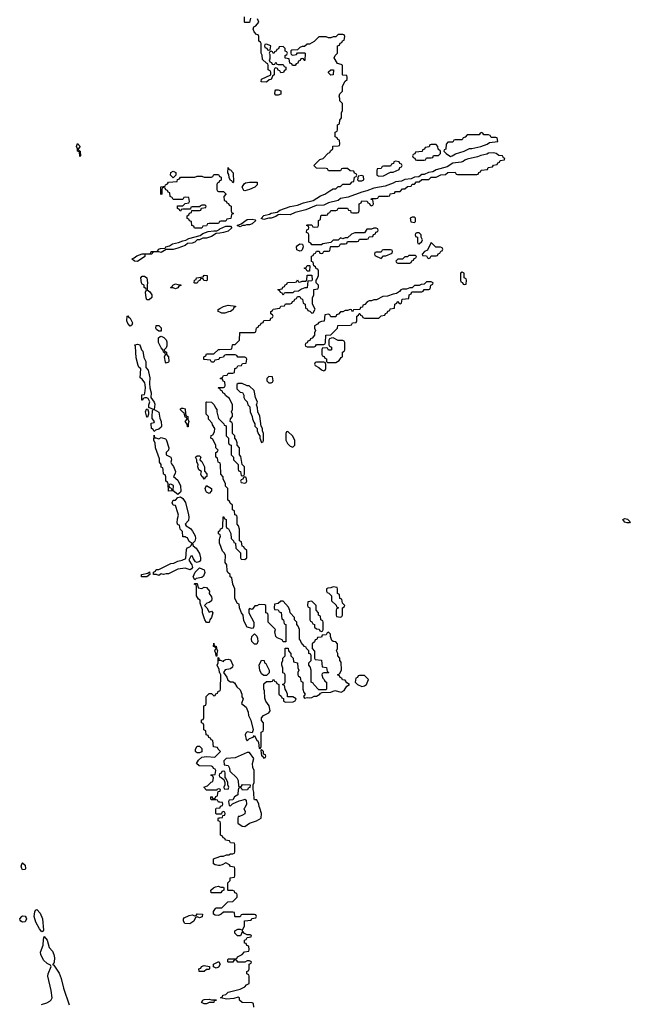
# Model space of a CAD drawing. Header units: inches. Extents: x 2601682 to 2755810, y 449311 to 584050.
# Tile 254 of 256: x 2648325 to 2653436, y 518235 to 526470. Entities that reach past the tile are written whole.
import ezdxf

# ---------------------------------------------------------------- set-up
doc = ezdxf.new("R2010")
doc.units = ezdxf.units.IN
doc.header["$MEASUREMENT"] = 0
for name, color, linetype in [('C6541', 7, 'Continuous'), ('C6542', 7, 'Continuous'), ('C6551', 7, 'Continuous'), ('C6552', 7, 'Continuous')]:
    doc.layers.add(name, color=color, linetype=linetype)

msp = doc.modelspace()

# ---------------------------------------------------------------- linework, layer by layer
at = {"layer": 'C6541', "color": 2, "elevation": 14}
for points in [[(2650000, 519924.8), (2649990, 519926), (2649982, 519942), (2649970, 519946), (2649930, 519946), (2649926, 519950), (2649926, 519970), (2649930, 519974), (2649938, 519958), (2649950, 519954), (2649962, 519958), (2649967.3, 519972.7), (2649982, 519978), (2649984.4, 520000)], [(2650000, 519826), (2649970, 519826), (2649966, 519830), (2649966, 519870), (2649970, 519874), (2650000, 519877.7)], [(2650000, 519763), (2649986, 519770), (2649986, 519790), (2649990, 519794), (2650000, 519795.2)], [(2650000, 519397), (2649990, 519395.3), (2649960.4, 519400.4), (2649946, 519410), (2649948.7, 519451.3), (2650000, 519470.3)], [(2650000, 519166.3), (2649928.4, 519168.4), (2649926, 519190), (2649946, 519210), (2649963.1, 519216.9), (2649990, 519222), (2650000, 519218)], [(2650000, 518982.1), (2649990, 518978), (2649960.4, 518980.4), (2649946, 518990), (2649946, 519010), (2649963.1, 519036.9), (2649970, 519042), (2650000, 519042)], [(2648507.5, 518232.5), (2648552.9, 518247.1), (2648578.6, 518261.4), (2648589.3, 518270.7), (2648597.2, 518290), (2648589.2, 518350), (2648560.9, 518470), (2648563.7, 518490), (2648588.7, 518550), (2648582, 518562), (2648555.1, 518575.1), (2648524.2, 518604.2), (2648502, 518650), (2648500.7, 518670), (2648522, 518730), (2648523.2, 518776.8), (2648530, 518802), (2648554, 518770), (2648572.7, 518710), (2648598.6, 518678.6), (2648612.2, 518650), (2648616.7, 518623.3), (2648612.8, 518587.2), (2648607.3, 518572.7), (2648602, 518570), (2648603.6, 518563.6), (2648610, 518562), (2648654.8, 518494.8), (2648671.7, 518451.7), (2648692.4, 518370), (2648740.3, 518230)], [(2650000, 518566), (2649990, 518546), (2649970, 518538), (2649947.3, 518547.3), (2649946, 518570), (2649991.6, 518591.6), (2650000, 518574.2)]]:
    msp.add_lwpolyline(points, dxfattribs=at)
for points in [[(2648350, 519359.3), (2648343.6, 519370), (2648338, 519390), (2648345.2, 519414.8), (2648350, 519418), (2648370, 519398), (2648374, 519370), (2648370, 519362)], [(2648510, 518841.2), (2648490, 518865.2), (2648461, 518921), (2648446, 518970), (2648451.7, 519008.3), (2648459, 519021), (2648470, 519026.8), (2648498, 518998), (2648516.5, 518950), (2648525.4, 518854.6), (2648517.3, 518842.7)], [(2649830, 518958), (2649810, 518966), (2649798, 518962), (2649782, 518930), (2649750, 518908.7), (2649708, 518910), (2649695.3, 518930), (2649695.3, 518950), (2649701.2, 518958.8), (2649743.1, 518976.9), (2649770, 518982), (2649790, 518974), (2649802, 518978), (2649810, 518992), (2649854, 518990), (2649852.7, 518967.3)], [(2648350, 518922.7), (2648335.3, 518930), (2648330, 518938), (2648325.2, 518950), (2648342, 518970), (2648350, 518973.4), (2648370, 518970.7), (2648378.5, 518958.5), (2648382.8, 518950), (2648370, 518925.2)], [(2649828.4, 518508.4), (2649826, 518530), (2649842, 518538), (2649846, 518550), (2649870, 518558), (2649914, 518550), (2649914, 518530), (2649910, 518526), (2649890, 518526), (2649870, 518508.7)], [(2649930, 518272), (2649972.7, 518272.7), (2649966, 518266), (2649954, 518266), (2649950, 518248.7), (2649911.6, 518248.4), (2649890, 518238), (2649870, 518238), (2649846, 518250), (2649858, 518270), (2649870, 518276), (2649910, 518278)]]:
    msp.add_lwpolyline(points, close=True, dxfattribs=at)
at = {"layer": 'C6542', "color": 2, "elevation": 14}
for points in [[(2648830, 525326), (2648826, 525366), (2648808.7, 525370), (2648808.7, 525390), (2648802, 525410), (2648810, 525434), (2648831, 525410), (2648814, 525390), (2648818, 525378), (2648831.1, 525371.1), (2648834, 525330)], [(2649610, 525146), (2649588.7, 525168.7), (2649589.1, 525190.9), (2649610, 525202), (2649631, 525191), (2649632, 525170)], [(2649410, 524126), (2649390, 524128), (2649382.7, 524142.7), (2649378, 524190), (2649386, 524210), (2649382, 524222), (2649368, 524230), (2649366, 524250), (2649350, 524258), (2649344, 524270), (2649339, 524310), (2649350, 524324.7), (2649370, 524324.7), (2649390.8, 524310.8), (2649396, 524270), (2649391.3, 524250), (2649392, 524210), (2649414.4, 524194.4), (2649431.3, 524170), (2649430, 524146)], [(2649630, 524218), (2649610, 524226), (2649590, 524226), (2649588, 524230), (2649602, 524238), (2649606, 524250), (2649630, 524262), (2649650, 524254), (2649672.7, 524252.7), (2649672.7, 524247.3), (2649658, 524242), (2649650, 524226)], [(2649890, 524286), (2649867.3, 524287.3), (2649862, 524302), (2649850, 524306), (2649838, 524302), (2649832.7, 524287.3), (2649818, 524282), (2649810, 524266), (2649790, 524266), (2649786, 524270), (2649787.3, 524292.7), (2649802, 524298), (2649806, 524310), (2649862, 524318), (2649870, 524334), (2649894, 524330), (2649894, 524290)], [(2649250, 523906), (2649230, 523928), (2649222, 523950), (2649226, 523990), (2649230, 523992), (2649238, 523978), (2649250, 523974), (2649270, 523934), (2649263.6, 523916.4)], [(2649490, 523866), (2649470, 523878), (2649464, 523890), (2649468.7, 523911.3), (2649490, 523912), (2649510, 523892), (2649510, 523866)], [(2649550, 523598), (2649544.7, 523604.7), (2649538, 523650), (2649546, 523670), (2649542, 523682), (2649528.4, 523688.4), (2649527.3, 523707.3), (2649510, 523726), (2649488, 523770), (2649488, 523810), (2649500.4, 523819.6), (2649510, 523822), (2649531.1, 523811.1), (2649551.3, 523791.3), (2649556.9, 523776.9), (2649556.9, 523743.1), (2649550, 523726), (2649534, 523710), (2649538, 523698), (2649554, 523690), (2649554, 523670), (2649572, 523650), (2649574, 523610), (2649570, 523606)], [(2649450, 523026), (2649442, 523042), (2649428, 523050), (2649426, 523090), (2649426, 523094), (2649450, 523102), (2649453.2, 523110), (2649434.6, 523134.6), (2649433.2, 523150), (2649438, 523202), (2649446, 523210), (2649406, 523226), (2649406, 523250), (2649414.6, 523274.6), (2649400.4, 523300.4), (2649390, 523308), (2649372.7, 523307.3), (2649358, 523302), (2649352.7, 523287.3), (2649348.9, 523288.9), (2649348.4, 523331.6), (2649370, 523334), (2649373.2, 523346.8), (2649378, 523390), (2649376, 523416), (2649372.9, 523432.9), (2649350, 523462), (2649334, 523474), (2649339, 523550), (2649322.9, 523562.9), (2649316.6, 523576.6), (2649301.2, 523641.2), (2649295.3, 523735.3), (2649288, 523750), (2649310, 523756), (2649330.6, 523750.6), (2649346, 523710), (2649356.3, 523696.3), (2649364.4, 523644.4), (2649380.5, 523610), (2649382, 523562), (2649399.5, 523539.5), (2649404.2, 523524.2), (2649413.2, 523473.2), (2649410.7, 523430), (2649414.8, 523390), (2649426.8, 523350), (2649422, 523310), (2649450, 523272), (2649455.2, 523255.2), (2649451.3, 523210), (2649490, 523186), (2649498.5, 523138.5), (2649510.4, 523110.4), (2649513.4, 523070), (2649510, 523062), (2649490, 523044), (2649462, 523038)], [(2649390, 523146), (2649378, 523190), (2649387.3, 523212.7), (2649394, 523214), (2649402, 523190), (2649402, 523170), (2649394, 523146)], [(2649730, 523066), (2649727.3, 523087.3), (2649709, 523110), (2649726, 523130), (2649722, 523142), (2649710, 523146), (2649702, 523182), (2649690, 523186), (2649670, 523208), (2649670, 523214), (2649680.4, 523219.6), (2649690, 523222), (2649710, 523214), (2649712.7, 523172.7), (2649718, 523158), (2649732, 523150), (2649732, 523130), (2649742, 523110), (2649734, 523090), (2649734, 523066)], [(2649454, 522974), (2649466, 522974), (2649490, 522964.7), (2649510, 522976.3), (2649544.5, 522964.5), (2649550, 522958), (2649572.2, 522890), (2649570, 522868.7), (2649551.3, 522850), (2649552, 522830), (2649590.5, 522810.5), (2649596.3, 522790), (2649590.8, 522770), (2649594.8, 522754.8), (2649614, 522734), (2649630.4, 522690), (2649626.8, 522673.2), (2649611.3, 522650), (2649650, 522618), (2649670.4, 522570.4), (2649672.8, 522527.2), (2649670, 522518), (2649650, 522498), (2649610, 522528), (2649570, 522526), (2649567.3, 522587.3), (2649562, 522602), (2649548, 522610), (2649547.3, 522647.3), (2649542, 522662), (2649528.9, 522668.9), (2649527.3, 522707.3), (2649522, 522722), (2649510, 522726), (2649508, 522750), (2649495.3, 522770), (2649496.4, 522796.4), (2649462, 522890), (2649458, 522930), (2649448.7, 522950), (2649450, 522994)], [(2649870, 522626), (2649862, 522642), (2649848.9, 522648.9), (2649842, 522670), (2649846, 522690), (2649824.7, 522704.7), (2649815.3, 522730), (2649818, 522750), (2649808.9, 522768.9), (2649808.7, 522790), (2649798, 522810), (2649810, 522822), (2649830, 522822), (2649842, 522810), (2649834, 522790), (2649850, 522774), (2649872, 522730), (2649872.7, 522692.7), (2649891.6, 522671.6), (2649892, 522650), (2649878, 522642)], [(2649590, 522586), (2649578, 522582), (2649574, 522570), (2649578, 522558), (2649590, 522554), (2649598, 522538), (2649610, 522534), (2649614, 522574)], [(2649910, 522508), (2649890, 522518), (2649882, 522530), (2649878, 522550), (2649890, 522574), (2649932, 522550), (2649931.6, 522528.4)], [(2649809.3, 521929.3), (2649796.5, 521936.5), (2649779.3, 521959.3), (2649770, 521986), (2649758, 521982), (2649742, 521950), (2649766, 521910), (2649771, 521889), (2649763.6, 521876.4), (2649751.6, 521868.4), (2649710, 521882), (2649650, 521875.3), (2649570, 521835.3), (2649550, 521835.3), (2649530, 521828.7), (2649510, 521835.3), (2649490, 521822), (2649470, 521828.7), (2649448.9, 521828.9), (2649446, 521830), (2649446, 521850), (2649462, 521858), (2649468.4, 521871.6), (2649490, 521872), (2649590, 521922), (2649614.6, 521925.4), (2649650, 521942), (2649686, 521950), (2649715.3, 521964.7), (2649720.4, 522039.6), (2649727.3, 522052.7), (2649750, 522062), (2649758, 522070), (2649768, 522090), (2649744.7, 522104.7), (2649730, 522135.3), (2649718, 522138), (2649710, 522146), (2649690, 522146), (2649688, 522190), (2649668, 522210), (2649662, 522242), (2649650, 522246), (2649643.1, 522263.1), (2649644.7, 522295.3), (2649653.6, 522326.4), (2649650, 522346), (2649630, 522406), (2649609.3, 522409.3), (2649602, 522430), (2649608.7, 522451.3), (2649630, 522451.3), (2649650, 522474), (2649670, 522478), (2649690, 522464.7), (2649711.7, 522431.7), (2649738.7, 522330), (2649741.6, 522310), (2649738, 522282), (2649711.3, 522250), (2649718, 522238), (2649754, 522214), (2649772.1, 522192.1), (2649793.4, 522153.4), (2649796.4, 522130), (2649790.5, 522109.5), (2649771.3, 522090), (2649778, 522070), (2649801, 522050), (2649830, 522004.7), (2649839.3, 521970), (2649837.3, 521950), (2649830, 521939)], [(2649790, 521786), (2649778, 521810), (2649795.3, 521850), (2649830, 521884), (2649867.9, 521867.9), (2649874.4, 521845.6), (2649864, 521816), (2649850, 521805.2), (2649803.6, 521796.4)], [(2649390, 521808.7), (2649346, 521810), (2649346, 521830), (2649398, 521842), (2649411.6, 521851.6), (2649414, 521830)], [(2649850, 521712), (2649870, 521724.7), (2649890, 521721), (2649914, 521690), (2649911, 521670), (2649930, 521642), (2649933.4, 521630), (2649930.6, 521609.4), (2649910, 521594), (2649891.1, 521588.9), (2649872, 521570), (2649890.9, 521550.9), (2649910, 521514), (2649930, 521522), (2649942, 521510), (2649931.3, 521471.3), (2649916, 521450), (2649910, 521428), (2649888.7, 521428.7), (2649875.3, 521450), (2649855.3, 521510), (2649855.3, 521535.3), (2649835.3, 521590), (2649834.6, 521614.6), (2649823.1, 521623.1), (2649806, 521650), (2649806, 521730), (2649802, 521742), (2649786, 521750), (2649790, 521754), (2649810, 521754), (2649818, 521718)], [(2649970, 521146), (2649968, 521170), (2649958, 521190), (2649966, 521210), (2649962, 521222), (2649948.4, 521228.4), (2649950, 521254), (2649954, 521234), (2649970.8, 521230.8), (2649971.3, 521210), (2649982, 521190), (2649974, 521170), (2649974, 521146)], [(2649810, 520338), (2649803.1, 520343.1), (2649798, 520350), (2649798, 520370), (2649810, 520394), (2649830, 520394), (2649850, 520374), (2649850, 520346), (2649830, 520338)]]:
    msp.add_lwpolyline(points, close=True, dxfattribs=at)
for points in [[(2650000, 524782.7), (2649998, 524782), (2649990, 524766), (2649910, 524766), (2649898, 524762), (2649890, 524746), (2649858, 524742), (2649850, 524726), (2649787.3, 524727.3), (2649782, 524742), (2649766, 524750), (2649762, 524782), (2649747.3, 524787.3), (2649742, 524802), (2649727.3, 524807.3), (2649726, 524830), (2649742, 524838), (2649747.3, 524852.7), (2649762, 524858), (2649766, 524874), (2649830, 524874), (2649842, 524878), (2649846, 524894), (2649882, 524898), (2649886, 524910), (2649878, 524918), (2649850, 524918), (2649834, 524910), (2649834, 524906), (2649770, 524906), (2649758, 524902), (2649754, 524886), (2649690, 524886), (2649678, 524882), (2649674, 524870), (2649668.4, 524868.4), (2649662, 524882), (2649646, 524890), (2649647.3, 524912.7), (2649690, 524914), (2649710, 524934), (2649742, 524938), (2649746, 524950), (2649742, 524982), (2649710, 524986), (2649698, 524982), (2649690, 524966), (2649610, 524966), (2649602, 524982), (2649586, 524990), (2649582, 525022), (2649567.3, 525027.3), (2649562, 525042), (2649547.3, 525047.3), (2649542, 525062), (2649530, 525066), (2649518, 525062), (2649514, 525050), (2649514, 525010), (2649507.3, 525007.3), (2649507.3, 525072.7), (2649542, 525078), (2649546, 525090), (2649562, 525098), (2649570, 525112), (2649642, 525118), (2649647.3, 525132.7), (2649662, 525138), (2649670, 525152), (2649790, 525154), (2649810, 525162), (2649850, 525162), (2649870, 525154), (2649930, 525154), (2649942, 525158), (2649950, 525174), (2649990, 525174), (2649998, 525158), (2650000, 525157.3)], [(2650000, 525122.7), (2649998, 525122), (2649992.7, 525107.3), (2649978, 525102), (2649974, 525090), (2649974, 525050), (2649978, 525038), (2649990, 525034), (2650000, 525034)], [(2650000, 524685.5), (2649970, 524682), (2649930, 524655.3), (2649890, 524644), (2649858, 524642), (2649830, 524629), (2649810, 524628.7), (2649790, 524609), (2649770, 524602), (2649730, 524598), (2649710, 524582), (2649650, 524559), (2649610, 524549.2), (2649551.3, 524548.7), (2649510, 524524), (2649490, 524528.7), (2649452.7, 524527.3), (2649438, 524522), (2649430, 524508.7), (2649374, 524506), (2649372, 524490), (2649310, 524448.7), (2649286, 524450), (2649266, 524466), (2649266, 524470), (2649282.7, 524477.3), (2649304.5, 524495.5), (2649350, 524511), (2649408, 524512), (2649422, 524518), (2649426, 524530), (2649429.1, 524530.9), (2649468, 524532), (2649482, 524538), (2649486, 524550), (2649503.2, 524556.8), (2649542, 524558), (2649548, 524570), (2649580.2, 524579.8), (2649605.6, 524594.4), (2649654.6, 524605.4), (2649690, 524621), (2649715.3, 524624.7), (2649741.2, 524638.8), (2649836.4, 524663.6), (2649858, 524682), (2649902, 524698), (2649950, 524704.7), (2649976.4, 524703.6), (2650000, 524719.3)], [(2650000, 524023.7), (2649986, 524030), (2649987.3, 524047.3), (2650000, 524054.7)], [(2650000, 523642.3), (2649998, 523642), (2649992.7, 523627.3), (2649958, 523622), (2649950, 523606), (2649930, 523606), (2649922, 523622), (2649867.3, 523627.3), (2649866, 523650), (2649882, 523658), (2649890, 523674), (2649950, 523674), (2649988.4, 523711.6), (2650000, 523711.9)], [(2650000, 523383), (2649986, 523390), (2649990, 523394), (2650000, 523394)], [(2650000, 522763), (2649986, 522770), (2649982, 522802), (2649966, 522810), (2649966, 522850), (2649982, 522858), (2649986, 522870), (2649968, 522888), (2649967.3, 522907.3), (2649942, 522962), (2649926, 522970), (2649927.3, 522992.7), (2649942, 522998), (2649956.4, 523023.6), (2649958, 523050), (2649940.4, 523080.4), (2649936.4, 523096.4), (2649906, 523130), (2649906, 523150), (2649886, 523170), (2649886, 523270), (2649890, 523274), (2649931.6, 523271.6), (2649954, 523250), (2649963.6, 523223.6), (2649974, 523210), (2649974, 523190), (2649990, 523134), (2650000, 523124)], [(2650000, 522163.1), (2649988, 522170), (2649988, 522190), (2650000, 522196.9)], [(2650000, 522087.4), (2649999, 522090), (2649996.4, 522123.6), (2650000, 522133.5)], [(2650000, 521006), (2649998, 521010), (2649994.6, 521034.6), (2649978, 521070), (2649986, 521090), (2649986, 521134), (2649990, 521134), (2649992.7, 521127.3), (2649992.7, 521112.7), (2650000, 521112.7)], [(2650000, 520355.6), (2649987.3, 520367.3), (2649982, 520382), (2649947.3, 520387.3), (2649942, 520442), (2649927.3, 520447.3), (2649922, 520462), (2649907.3, 520467.3), (2649902, 520482), (2649887.3, 520487.3), (2649882, 520522), (2649866, 520530), (2649866, 520570), (2649862, 520582), (2649846, 520590), (2649847.3, 520612.7), (2649862, 520618), (2649866, 520630), (2649866, 520730), (2649882, 520738), (2649886, 520750), (2649886, 520810), (2649910, 520834), (2649930, 520834), (2649950, 520814), (2649962, 520818), (2649967.3, 520832.7), (2649982, 520838), (2649987.3, 520852.7), (2650000, 520857.3)], [(2650000, 520033), (2649990, 520038), (2649974, 520030), (2649974, 520026), (2649890, 520026), (2649866, 520050), (2649898, 520062), (2649927.3, 520092.7), (2649942, 520098), (2649946, 520130), (2649942, 520142), (2649926, 520150), (2649930, 520154), (2649962, 520158), (2649966, 520190), (2649962, 520202), (2649947.3, 520207.3), (2649942, 520222), (2649930, 520226), (2649828, 520228), (2649806, 520250), (2649822, 520278), (2649850, 520302), (2649890, 520306), (2649958, 520302), (2650000, 520344)], [(2650000, 520162.7), (2649998, 520162), (2649994, 520150), (2649998, 520138), (2650000, 520137.3)], [(2649984.4, 520000), (2649986, 520014), (2650000, 520017.5)]]:
    msp.add_lwpolyline(points, dxfattribs=at)
at = {"layer": 'C6551', "color": 2, "elevation": 14}
for points in [[(2650151.8, 520000), (2650150, 519988), (2650122, 519970), (2650110, 519946), (2650078, 519942), (2650074, 519930), (2650078, 519898), (2650090, 519894), (2650107.3, 519912.7), (2650163.2, 519936.8), (2650196.5, 519943.5), (2650210, 519951.3), (2650222, 519942), (2650222.8, 519910), (2650210, 519878), (2650202, 519870), (2650211.3, 519850), (2650211, 519829), (2650190, 519815.3), (2650166, 519806), (2650154, 519806), (2650151.6, 519788.4), (2650151.3, 519750), (2650186, 519726), (2650210, 519721), (2650250, 519751), (2650306, 519770), (2650347.3, 519792.7), (2650348.7, 519830), (2650336.4, 519876.4), (2650328.7, 519890), (2650328, 519910), (2650310, 519946), (2650290, 519946), (2650288, 519950), (2650286.3, 520000)], [(2650000, 519877.7), (2650002, 519878), (2650007.3, 519892.7), (2650022, 519898), (2650026, 519910), (2650022, 519922), (2650000, 519924.8)], [(2650000, 519795.2), (2650022, 519798), (2650026, 519814), (2650042, 519818), (2650046, 519830), (2650042, 519842), (2650030, 519846), (2650018, 519842), (2650014, 519826), (2650000, 519826)], [(2650000, 519470.3), (2650010, 519474), (2650030, 519474), (2650056.4, 519483.6), (2650075.3, 519484.7), (2650090, 519494), (2650110, 519494), (2650122, 519498), (2650126, 519510), (2650126, 519570), (2650122, 519582), (2650090, 519586), (2650082, 519602), (2650047.3, 519607.3), (2650042, 519622), (2650027.3, 519627.3), (2650022, 519642), (2650006, 519650), (2650006, 519750), (2650002, 519762), (2650000, 519763)], [(2650000, 519042), (2650018, 519042), (2650067.3, 519092.7), (2650110, 519094), (2650146, 519130), (2650146, 519150), (2650142, 519162), (2650127.3, 519167.3), (2650122, 519182), (2650110, 519186), (2650070, 519186), (2650066, 519190), (2650066, 519250), (2650086, 519270), (2650087.3, 519292.7), (2650122, 519298), (2650126, 519310), (2650126, 519370), (2650122, 519382), (2650090, 519386), (2650082, 519402), (2650050, 519418), (2650019.6, 519400.4), (2650000, 519397)], [(2650000, 519218), (2650010, 519214), (2650030, 519214), (2650034, 519210), (2650034, 519190), (2650018, 519182), (2650010, 519166), (2650000, 519166.3)], [(2650286, 518210), (2650282, 518242), (2650270, 518246), (2650188.4, 518248.4), (2650166, 518270), (2650166, 518290), (2650154.6, 518294.6), (2650116.9, 518283.1), (2650058, 518278), (2650006, 518290), (2650022, 518298), (2650026, 518310), (2650050, 518318), (2650070, 518336), (2650170, 518362), (2650210, 518382), (2650223.1, 518396.9), (2650246, 518410), (2650246, 518470), (2650242, 518482), (2650226, 518490), (2650226, 518510), (2650242, 518518), (2650246, 518530), (2650246, 518570), (2650262, 518578), (2650266, 518590), (2650250, 518598), (2650230, 518598), (2650210, 518586), (2650150, 518588), (2650142, 518602), (2650130, 518606), (2650118, 518602), (2650110, 518586), (2650070, 518586), (2650066, 518590), (2650066, 518610), (2650070, 518614), (2650130, 518614), (2650142, 518618), (2650147.3, 518632.7), (2650186, 518650), (2650207.3, 518672.7), (2650242, 518678), (2650246, 518690), (2650242, 518722), (2650227.3, 518727.3), (2650222, 518742), (2650207.3, 518747.3), (2650206, 518770), (2650222, 518778), (2650230, 518794), (2650262, 518798), (2650266, 518810), (2650255.3, 518815.3), (2650230, 518815.3), (2650208, 518828), (2650190, 518846), (2650172, 518808), (2650148.4, 518808.4), (2650126, 518830), (2650126, 518850), (2650150, 518862), (2650170, 518862), (2650190, 518854), (2650206, 518890), (2650207.3, 518932.7), (2650262, 518938), (2650267.3, 518952.7), (2650302, 518958), (2650306, 518970), (2650302, 518982), (2650290, 518986), (2650190, 518986), (2650178, 518982), (2650170, 518966), (2650130, 518966), (2650126, 518970), (2650122, 519002), (2650110, 519006), (2650030, 519006), (2650012.7, 518987.3), (2650000, 518982.1)], [(2650000, 518574.2), (2650002, 518570), (2650000, 518566)]]:
    msp.add_lwpolyline(points, dxfattribs=at)
at = {"layer": 'C6552', "color": 2, "elevation": 14}
for points in [[(2650258, 526482), (2650250, 526446), (2650210, 526446), (2650206, 526450), (2650207.3, 526492.7)], [(2650000, 523711.9), (2650090, 523714), (2650102, 523718), (2650106, 523750), (2650110, 523754), (2650130, 523754), (2650166, 523790), (2650167.3, 523852.7), (2650290, 523854), (2650302, 523858), (2650307.3, 523892.7), (2650322, 523898), (2650327.3, 523912.7), (2650342, 523918), (2650347.3, 523932.7), (2650362, 523938), (2650367.3, 523952.7), (2650422, 523958), (2650427.3, 523972.7), (2650442, 523978), (2650446, 523990), (2650442, 524002), (2650426, 524010), (2650426, 524030), (2650442, 524038), (2650446, 524050), (2650502, 524058), (2650510, 524074), (2650542, 524078), (2650550, 524094), (2650590, 524094), (2650602, 524098), (2650607.3, 524112.7), (2650622, 524118), (2650627.3, 524132.7), (2650642, 524138), (2650650, 524154), (2650670, 524154), (2650678, 524138), (2650692.7, 524132.7), (2650698, 524098), (2650714, 524090), (2650718, 524058), (2650732.7, 524052.7), (2650738, 524038), (2650752.7, 524032.7), (2650770, 524014), (2650782, 524018), (2650798, 524050), (2650775.3, 524090), (2650776.4, 524143.6), (2650786, 524170), (2650787.3, 524212.7), (2650822, 524218), (2650826, 524230), (2650826, 524250), (2650806, 524270), (2650806, 524290), (2650816.4, 524303.6), (2650826, 524330), (2650826, 524370), (2650822, 524382), (2650807.3, 524387.3), (2650802, 524402), (2650786, 524410), (2650782, 524442), (2650768, 524448), (2650767.3, 524492.7), (2650782, 524498), (2650787.3, 524512.7), (2650802, 524518), (2650810, 524534), (2650832.7, 524532.7), (2650838, 524518), (2650850, 524514), (2650862, 524518), (2650870, 524534), (2650910, 524534), (2650922, 524538), (2650926, 524570), (2650930, 524574), (2650990, 524574), (2651002, 524578), (2651010, 524594), (2651050, 524594), (2651062, 524598), (2651070, 524614), (2651150, 524614), (2651162, 524618), (2651170, 524634), (2651230, 524634), (2651242, 524638), (2651250, 524654), (2651282, 524658), (2651287.3, 524672.7), (2651302, 524678), (2651307.3, 524692.7), (2651322, 524698), (2651326, 524710), (2651322, 524722), (2651310, 524726), (2651290, 524726), (2651270, 524718), (2651230, 524718), (2651210, 524686), (2651130, 524686), (2651103.6, 524676.4), (2651070, 524646), (2651050, 524646), (2651030, 524638), (2651010, 524646), (2650990, 524626), (2650950, 524626), (2650930, 524606), (2650863.6, 524596.4), (2650850, 524586), (2650770, 524586), (2650762, 524602), (2650746, 524610), (2650746, 524670), (2650742, 524682), (2650726, 524690), (2650727.3, 524712.7), (2650742, 524718), (2650746, 524730), (2650742, 524742), (2650726, 524750), (2650730, 524754), (2650770, 524754), (2650778, 524738), (2650790, 524734), (2650822, 524738), (2650826, 524750), (2650826, 524790), (2650842, 524798), (2650846, 524830), (2650850, 524834), (2650890, 524834), (2650902, 524838), (2650907.3, 524852.7), (2650922, 524858), (2650930, 524874), (2650970, 524874), (2650982, 524878), (2650990, 524894), (2651070, 524894), (2651078, 524878), (2651092.7, 524872.7), (2651098, 524858), (2651110, 524854), (2651150, 524854), (2651162, 524858), (2651166, 524870), (2651166, 524930), (2651182, 524938), (2651190, 524954), (2651232.7, 524952.7), (2651238, 524938), (2651252.7, 524932.7), (2651258, 524918), (2651270, 524914), (2651282, 524918), (2651286, 524930), (2651282, 524962), (2651267.3, 524967.3), (2651270, 524974), (2651310, 524974), (2651322, 524978), (2651330, 524994), (2651410, 524994), (2651422, 524998), (2651427.3, 525012.7), (2651462, 525018), (2651470, 525034), (2651510, 525034), (2651530, 525054), (2651550, 525054), (2651570, 525074), (2651602, 525078), (2651610, 525094), (2651630, 525094), (2651647.3, 525112.7), (2651670, 525114), (2651690, 525134), (2651750, 525134), (2651770, 525154), (2651810, 525154), (2651850, 525172), (2651890, 525174), (2651910, 525192), (2651970, 525194), (2651978, 525178), (2651990, 525174), (2652150, 525174), (2652162, 525178), (2652167.3, 525192.7), (2652182, 525198), (2652187.3, 525212.7), (2652242, 525218), (2652247.3, 525232.7), (2652282, 525238), (2652290, 525254), (2652322, 525258), (2652327.3, 525272.7), (2652342, 525278), (2652347.3, 525292.7), (2652382, 525298), (2652386, 525310), (2652375.3, 525315.3), (2652366, 525330), (2652334.6, 525334.6), (2652311.9, 525351.9), (2652290, 525356), (2652247.7, 525352.3), (2652235.3, 525344.7), (2652185.8, 525334.2), (2652157.3, 525322.7), (2652070, 525304), (2652050, 525295.3), (2652036.8, 525283.2), (2652021.4, 525278.6), (2651950, 525268.7), (2651902, 525238), (2651810, 525213.2), (2651782, 525198), (2651747.5, 525192.5), (2651710, 525175.3), (2651690, 525174), (2651665.4, 525154.6), (2651630, 525152.3), (2651601, 525139), (2651547.7, 525132.3), (2651521, 525119), (2651470, 525114), (2651450, 525102), (2651382.8, 525077.2), (2651290, 525062), (2651230, 525037.2), (2651190, 525028.7), (2651074.8, 524985.2), (2651010, 524973.2), (2650990, 524959), (2650910, 524939), (2650870, 524919), (2650805.4, 524914.6), (2650719.8, 524880.2), (2650630, 524857.2), (2650590, 524837.2), (2650510, 524842), (2650490, 524838), (2650470, 524824), (2650430, 524809), (2650410, 524808.7), (2650370, 524798), (2650347.3, 524807.3), (2650368.9, 524831.1), (2650417.2, 524842.8), (2650430, 524851), (2650479, 524861), (2650503.2, 524876.8), (2650590, 524907.3), (2650650, 524918.8), (2650701.5, 524938.5), (2650782, 524958), (2650842.7, 524997.3), (2650878, 525010), (2650920.4, 525039.6), (2650950, 525054), (2650970, 525054), (2650990, 525074), (2651010, 525074), (2651030, 525094), (2651090, 525094), (2651107.3, 525112.7), (2651122, 525118), (2651127.3, 525152.7), (2651142, 525158), (2651146, 525170), (2651142, 525182), (2651127.3, 525187.3), (2651122, 525202), (2651090, 525206), (2651070, 525226), (2651030, 525226), (2651018, 525222), (2651010, 525206), (2650910, 525206), (2650902, 525222), (2650890, 525226), (2650808.4, 525228.4), (2650786, 525250), (2650838, 525302), (2650866, 525310), (2650907.3, 525352.7), (2650922, 525358), (2650927.3, 525372.7), (2650946, 525390), (2650947.3, 525412.7), (2650990, 525414), (2651002, 525418), (2651006, 525430), (2651002, 525462), (2650987.3, 525467.3), (2650982, 525482), (2650966, 525490), (2650966, 525530), (2650982, 525538), (2650986, 525550), (2650986, 525590), (2651002, 525598), (2651006, 525630), (2651018, 525650), (2651018, 525690), (2651026, 525710), (2651026, 525770), (2651006, 525790), (2651006, 525810), (2650998, 525830), (2651006, 525850), (2651027.3, 525872.7), (2651028.4, 525911.6), (2651047.3, 525952.7), (2651066, 525970), (2651066, 525990), (2651062, 526002), (2651030, 526006), (2651026, 526010), (2651026, 526090), (2651016.4, 526096.4), (2650984, 526104), (2650958, 526150), (2650966, 526170), (2650986, 526190), (2650986, 526250), (2651002, 526258), (2651007.3, 526272.7), (2651022, 526278), (2651027.3, 526292.7), (2651042, 526298), (2651046, 526330), (2651042, 526342), (2651030, 526346), (2650990, 526346), (2650970, 526326), (2650950, 526326), (2650930, 526318), (2650910, 526318), (2650890, 526326), (2650830, 526328), (2650790, 526288), (2650750, 526266), (2650730, 526266), (2650710, 526246), (2650690, 526246), (2650670, 526238), (2650650, 526218), (2650603.6, 526216.4), (2650594, 526210), (2650594, 526190), (2650598, 526178), (2650610, 526174), (2650642, 526178), (2650650, 526194), (2650710, 526194), (2650714, 526190), (2650712.7, 526127.3), (2650707.3, 526127.3), (2650702, 526142), (2650690, 526146), (2650678, 526142), (2650672.7, 526127.3), (2650658, 526122), (2650652.7, 526107.3), (2650638, 526102), (2650630, 526086), (2650607.3, 526087.3), (2650602, 526102), (2650587.3, 526107.3), (2650582, 526142), (2650547.3, 526147.3), (2650546, 526170), (2650562, 526178), (2650566, 526190), (2650562, 526202), (2650547.3, 526207.3), (2650546, 526230), (2650530, 526246), (2650498, 526242), (2650492.7, 526227.3), (2650478, 526222), (2650472.7, 526207.3), (2650458, 526202), (2650452, 526188), (2650446, 526190), (2650442, 526202), (2650430, 526206), (2650418, 526202), (2650414, 526190), (2650418, 526178), (2650418, 526142), (2650414, 526134), (2650418, 526118), (2650432.7, 526112.7), (2650438, 526098), (2650450, 526094), (2650462, 526098), (2650470, 526114), (2650478, 526098), (2650490, 526094), (2650530, 526094), (2650538, 526078), (2650552.7, 526072.7), (2650554, 526050), (2650538, 526042), (2650532.7, 526027.3), (2650510, 526026), (2650502, 526042), (2650487.3, 526047.3), (2650482, 526062), (2650470, 526066), (2650458, 526062), (2650454, 526050), (2650454, 526010), (2650442, 525998), (2650431.3, 525968.7), (2650412.7, 525967.3), (2650390, 525948.7), (2650346, 525950), (2650350, 525972), (2650426, 526010), (2650426, 526030), (2650422, 526042), (2650406, 526050), (2650406, 526090), (2650402, 526102), (2650390, 526106), (2650358, 526138), (2650354.6, 526174.6), (2650346, 526190), (2650346, 526270), (2650342, 526282), (2650326, 526290), (2650326, 526330), (2650322, 526342), (2650307.3, 526347.3), (2650287.3, 526367.3), (2650278, 526390), (2650286, 526410), (2650300.4, 526419.6), (2650326, 526450), (2650316.4, 526476.4)], [(2650000, 525157.3), (2650012.7, 525152.7), (2650012.7, 525127.3), (2650000, 525122.7)], [(2650000, 525034), (2650030, 525034), (2650050, 525014), (2650052, 525010), (2650034, 524990), (2650038, 524958), (2650052.7, 524952.7), (2650058, 524938), (2650072.7, 524932.7), (2650078, 524918), (2650094, 524910), (2650094, 524870), (2650098, 524858), (2650114, 524850), (2650098, 524842), (2650092, 524808), (2650058, 524802), (2650050, 524786), (2650010, 524786), (2650000, 524782.7)], [(2650000, 524719.3), (2650000.4, 524719.6), (2650050, 524742), (2650090, 524742), (2650102, 524730), (2650070, 524702), (2650030, 524689), (2650000, 524685.5)], [(2650000, 524054.7), (2650030, 524072), (2650070, 524082), (2650132.7, 524072.7), (2650132.7, 524067.3), (2650118, 524062), (2650112.7, 524047.3), (2650090, 524028), (2650072.7, 524027.3), (2650043.6, 524016.4), (2650016.4, 524016.4), (2650000, 524023.7)], [(2650000, 523394), (2650030, 523394), (2650042, 523398), (2650046, 523410), (2650042, 523442), (2650027.3, 523447.3), (2650022, 523462), (2650007.3, 523467.3), (2650007.3, 523472.7), (2650022, 523478), (2650030, 523494), (2650062, 523498), (2650070, 523514), (2650110, 523514), (2650122, 523518), (2650127.3, 523552.7), (2650142, 523558), (2650150, 523574), (2650182, 523578), (2650190, 523594), (2650222, 523598), (2650226, 523630), (2650222, 523642), (2650210, 523646), (2650150, 523646), (2650142, 523662), (2650130, 523666), (2650050, 523666), (2650038, 523662), (2650030, 523646), (2650000, 523642.3)], [(2650000, 523124), (2650034, 523090), (2650038, 523078), (2650052.7, 523072.7), (2650054, 522990), (2650074, 522970), (2650074, 522930), (2650078, 522918), (2650094, 522910), (2650094, 522830), (2650114, 522810), (2650114, 522790), (2650154, 522750), (2650154, 522710), (2650158, 522698), (2650174, 522690), (2650178, 522658), (2650190, 522654), (2650202, 522658), (2650206, 522670), (2650206, 522730), (2650186, 522750), (2650176.4, 522816.4), (2650166, 522830), (2650166, 522890), (2650146, 522910), (2650146, 522930), (2650136.4, 522956.4), (2650126, 522970), (2650126, 522990), (2650106, 523010), (2650106, 523090), (2650102, 523102), (2650086, 523110), (2650088.4, 523131.6), (2650106, 523150), (2650106, 523170), (2650098, 523190), (2650106, 523210), (2650106, 523250), (2650080.4, 523300.4), (2650047.3, 523327.3), (2650042, 523342), (2650026, 523350), (2650022, 523362), (2650006, 523370), (2650002, 523382), (2650000, 523383)], [(2650000, 522196.9), (2650002, 522198), (2650007.3, 522212.7), (2650022, 522218), (2650026, 522230), (2650027.3, 522312.7), (2650032.7, 522312.7), (2650038, 522298), (2650054, 522290), (2650054, 522230), (2650058, 522218), (2650072.7, 522212.7), (2650091.6, 522171.6), (2650094, 522130), (2650114, 522110), (2650118, 522098), (2650132.7, 522092.7), (2650134, 522050), (2650174, 522010), (2650174, 521970), (2650178, 521958), (2650210, 521954), (2650226, 521970), (2650226, 522030), (2650207.3, 522047.3), (2650202, 522062), (2650187.3, 522067.3), (2650182, 522102), (2650166, 522110), (2650166, 522210), (2650156.4, 522236.4), (2650146, 522250), (2650146, 522310), (2650142, 522322), (2650126, 522330), (2650122, 522362), (2650106, 522370), (2650106, 522410), (2650087.3, 522427.3), (2650082, 522442), (2650066, 522450), (2650066, 522550), (2650048.4, 522568.4), (2650047.3, 522587.3), (2650028.4, 522628.4), (2650027.3, 522647.3), (2650008.4, 522668.4), (2650007.3, 522747.3), (2650002, 522762), (2650000, 522763)], [(2650000, 522133.5), (2650006, 522150), (2650002, 522162), (2650000, 522163.1)], [(2650000, 521112.7), (2650007.3, 521112.7), (2650030, 521102), (2650034, 521110), (2650050, 521119.1), (2650070, 521120.7), (2650090, 521114.8), (2650108.2, 521070), (2650105.5, 521054.5), (2650090, 521039.3), (2650046.4, 521033.6), (2650031.3, 521010), (2650058, 520970), (2650066.8, 520946.8), (2650090, 520931.3), (2650110, 520932), (2650123.6, 520923.6), (2650142, 520890), (2650170, 520864.7), (2650184, 520830), (2650185.4, 520805.4), (2650194.8, 520790), (2650182, 520750), (2650219.9, 520719.9), (2650237.6, 520677.6), (2650240.4, 520650), (2650259.1, 520610), (2650278, 520530), (2650270, 520506), (2650230, 520513.2), (2650216.9, 520503.1), (2650211.3, 520488.7), (2650221, 520450), (2650230, 520438), (2650250, 520458), (2650278, 520470), (2650290, 520482), (2650310, 520442), (2650318, 520438), (2650324.7, 520424.7), (2650330, 520374), (2650342, 520378), (2650346, 520390), (2650346, 520510), (2650362, 520518), (2650366, 520530), (2650366, 520590), (2650348.4, 520608.4), (2650348.4, 520631.6), (2650366, 520650), (2650410, 520672), (2650422, 520690), (2650414, 520730), (2650386, 520770), (2650376.4, 520796.4), (2650375.3, 520855.3), (2650368.4, 520871.6), (2650370, 520914), (2650390, 520934), (2650430, 520934), (2650442, 520938), (2650450, 520954), (2650458, 520938), (2650472.7, 520932.7), (2650478, 520918), (2650494, 520910), (2650494, 520830), (2650512.7, 520812.7), (2650518, 520798), (2650532.7, 520792.7), (2650534, 520770), (2650550, 520762), (2650614.6, 520765.4), (2650630, 520774), (2650638, 520790), (2650610, 520806), (2650567.3, 520807.3), (2650566, 520830), (2650556.4, 520856.4), (2650546, 520870), (2650542, 520902), (2650526, 520910), (2650542, 520918), (2650546, 520930), (2650546, 520990), (2650542, 521002), (2650528.4, 521008.4), (2650527.3, 521047.3), (2650518, 521070), (2650518, 521090), (2650528, 521110), (2650528, 521130), (2650546, 521150), (2650547.3, 521212.7), (2650572.7, 521212.7), (2650574, 521190), (2650594, 521170), (2650594, 521150), (2650614, 521130), (2650618, 521098), (2650651.6, 521091.6), (2650654, 521050), (2650662, 521030), (2650654, 521010), (2650654, 520990), (2650658, 520978), (2650674, 520970), (2650678, 520938), (2650694, 520930), (2650694, 520870), (2650703.6, 520843.6), (2650714, 520830), (2650702, 520810), (2650710, 520794), (2650730, 520802), (2650750, 520798), (2650770, 520801), (2650790, 520811.3), (2650810, 520812), (2650838, 520830), (2650842, 520838), (2650856.4, 520843.6), (2650930, 520844.7), (2650962, 520858), (2651014.6, 520845.4), (2651040.2, 520859.8), (2651063.1, 520896.9), (2651086, 520910), (2651063.1, 520923.1), (2651050, 520946), (2651027.3, 520947.3), (2651022, 520962), (2651007.3, 520967.3), (2651002, 520982), (2650986, 520990), (2651002, 520998), (2651018, 521030), (2651015.3, 521095.3), (2651006, 521110), (2651006, 521130), (2650988.4, 521148.4), (2650988, 521170), (2650978, 521190), (2650986, 521210), (2650986, 521250), (2650970, 521266), (2650948, 521268), (2650938, 521278), (2650926, 521310), (2650926, 521330), (2650910, 521346), (2650898, 521342), (2650890, 521326), (2650858, 521322), (2650850, 521306), (2650818, 521302), (2650812.7, 521287.3), (2650798, 521282), (2650792.7, 521267.3), (2650774, 521250), (2650774, 521210), (2650792.7, 521187.3), (2650794, 521130), (2650798, 521118), (2650852.7, 521112.7), (2650858, 521058), (2650892.7, 521052.7), (2650898, 521018), (2650914, 521010), (2650910, 521006), (2650870, 521006), (2650858, 521002), (2650854, 520990), (2650862, 520962), (2650872.7, 520952.7), (2650878, 520938), (2650894, 520930), (2650894, 520870), (2650890, 520866), (2650830, 520866), (2650786, 520910), (2650782, 520922), (2650766, 520930), (2650766, 521030), (2650756.4, 521056.4), (2650746, 521070), (2650746, 521090), (2650766, 521110), (2650766, 521150), (2650762, 521162), (2650746, 521170), (2650746, 521190), (2650726, 521210), (2650722, 521222), (2650710, 521226), (2650680.4, 521260.4), (2650676.4, 521276.4), (2650666, 521290), (2650666, 521370), (2650656.4, 521396.4), (2650646, 521410), (2650646, 521430), (2650626, 521450), (2650626, 521470), (2650588.4, 521508.4), (2650587.3, 521527.3), (2650576.4, 521556.4), (2650530, 521606), (2650510, 521606), (2650490, 521586), (2650458, 521582), (2650454, 521550), (2650458, 521538), (2650490, 521534), (2650498, 521518), (2650512.7, 521512.7), (2650518, 521458), (2650534, 521450), (2650538, 521418), (2650554, 521410), (2650552.7, 521267.3), (2650530, 521266), (2650522, 521282), (2650480.2, 521300.2), (2650468, 521310), (2650462, 521350), (2650466, 521370), (2650406, 521430), (2650406, 521490), (2650402, 521502), (2650386, 521510), (2650386, 521570), (2650376.4, 521576.4), (2650330, 521578), (2650310, 521568), (2650292.7, 521567.3), (2650270, 521538), (2650250, 521546), (2650243.6, 521536.4), (2650242, 521510), (2650284.7, 521430), (2650283.6, 521396.4), (2650278, 521382), (2650270, 521378), (2650229.3, 521389.3), (2650202, 521442), (2650195.3, 521490), (2650182, 521510), (2650166, 521550), (2650162, 521582), (2650147.3, 521587.3), (2650126, 521630), (2650126, 521710), (2650108.4, 521748.4), (2650102, 521802), (2650086, 521810), (2650086, 521830), (2650067.3, 521847.3), (2650060.4, 521860.4), (2650058, 521910), (2650046, 521930), (2650048, 521990), (2650038, 522010), (2650024, 522024), (2650000, 522087.4)], [(2650000, 520857.3), (2650002, 520858), (2650006, 520870), (2650008, 520990), (2650000, 521006)], [(2650000, 520344), (2650006, 520350), (2650000, 520355.6)], [(2650286.3, 520000), (2650286, 520010), (2650278, 520030), (2650278, 520070), (2650288, 520090), (2650288, 520190), (2650276.5, 520216.5), (2650274.5, 520250), (2650285.2, 520290), (2650250, 520342), (2650230, 520342), (2650130, 520295.3), (2650054, 520290), (2650034, 520270), (2650038, 520238), (2650071.1, 520231.1), (2650082, 520210), (2650084.7, 520184.7), (2650142, 520130), (2650152.7, 520107.3), (2650158, 520058), (2650170, 520054), (2650182, 520058), (2650190, 520074), (2650254, 520070), (2650252.7, 520047.3), (2650238, 520042), (2650231.6, 520028.4), (2650190, 520026), (2650182, 520042), (2650170, 520046), (2650158, 520042), (2650151.8, 520000)], [(2650000, 520137.3), (2650012.7, 520132.7), (2650034, 520114), (2650042, 520090), (2650042, 520070), (2650034, 520050), (2650038, 520038), (2650070, 520034), (2650075.3, 520050), (2650066, 520070), (2650066, 520090), (2650050, 520126), (2650046, 520126), (2650046, 520170), (2650042, 520182), (2650030, 520186), (2650018, 520182), (2650012.7, 520167.3), (2650000, 520162.7)], [(2650000, 520017.5), (2650002, 520018), (2650006, 520030), (2650000, 520033)]]:
    msp.add_lwpolyline(points, dxfattribs=at)
at = {"layer": 'C6552', "color": 2}
for points, elevation in [([(2650390, 526266), (2650378, 526262), (2650374, 526250), (2650378, 526238), (2650392.7, 526232.7), (2650398, 526218), (2650410, 526214), (2650422, 526218), (2650426, 526250)], 14), ([(2650930, 526006), (2650910, 526026), (2650910, 526034), (2650928.4, 526051.6), (2650952, 526050), (2650950, 526008)], 14), ([(2650470, 525838), (2650462, 525850), (2650464.7, 525875.3), (2650470, 525882), (2650490, 525882), (2650510, 525874), (2650510, 525846), (2650490, 525838)], 14), ([(2652190, 525526), (2652178, 525522), (2652170, 525506), (2652070, 525506), (2652052.7, 525487.3), (2652038, 525482), (2652030, 525466), (2651970, 525466), (2651958, 525462), (2651950, 525446), (2651910, 525446), (2651894, 525430), (2651891.6, 525388.4), (2651878, 525382), (2651874, 525370), (2651894, 525350), (2651930, 525326), (2651946, 525330), (2651973.2, 525346.8), (2652046, 525370), (2652090, 525394), (2652110, 525392), (2652186, 525410), (2652238, 525430), (2652256.4, 525443.6), (2652326, 525450), (2652322, 525482), (2652310, 525486), (2652270, 525486), (2652262, 525502), (2652250, 525506), (2652210, 525506), (2652202, 525522)], 14), ([(2651810, 525426), (2651770, 525426), (2651758, 525422), (2651752.7, 525407.3), (2651718, 525402), (2651712.7, 525387.3), (2651698, 525382), (2651692.7, 525367.3), (2651638, 525362), (2651632.7, 525347.3), (2651618, 525342), (2651614, 525330), (2651618, 525318), (2651632.7, 525312.7), (2651638, 525298), (2651650, 525294), (2651710, 525294), (2651722, 525298), (2651730, 525314), (2651770, 525314), (2651782, 525318), (2651790, 525334), (2651830, 525334), (2651846, 525350), (2651846, 525370), (2651827.3, 525387.3), (2651826, 525410)], 14), ([(2651470, 525286), (2651458, 525282), (2651452.7, 525267.3), (2651438, 525262), (2651430, 525246), (2651370, 525246), (2651358, 525242), (2651350, 525226), (2651318, 525222), (2651314, 525210), (2651314, 525170), (2651330, 525162), (2651370, 525164.7), (2651430, 525194), (2651450, 525194), (2651502, 525218), (2651507.3, 525232.7), (2651522, 525238), (2651526, 525250), (2651522, 525262), (2651507.3, 525267.3), (2651502, 525282)], 14), ([(2650110, 525106), (2650102, 525122), (2650090, 525126), (2650078, 525150), (2650076.4, 525176.4), (2650066, 525190), (2650070, 525234), (2650078, 525218), (2650090, 525214), (2650112, 525190), (2650114, 525110)], 14), ([(2650210, 525038), (2650202, 525042), (2650188, 525070), (2650203.1, 525096.9), (2650215.3, 525104.7), (2650250, 525112), (2650314, 525110), (2650314, 525090), (2650294, 525070), (2650250, 525048.7)], 14), ([(2651190, 525166), (2651158, 525162), (2651154, 525130), (2651162, 525122), (2651190, 525122), (2651206, 525130), (2651202, 525162)], 14), ([(2650170, 524738), (2650146, 524750), (2650178, 524762), (2650230, 524798), (2650270, 524801), (2650296, 524796), (2650302, 524790), (2650270, 524762), (2650250, 524755.3), (2650224.7, 524755.3), (2650210, 524749), (2650191.3, 524748.7)], 14), ([(2651630, 524818), (2651610, 524818), (2651594, 524810), (2651598, 524778), (2651630, 524774), (2651638, 524782), (2651638, 524810)], 14), ([(2651670, 524686), (2651650, 524686), (2651638, 524682), (2651634, 524670), (2651638, 524658), (2651654, 524650), (2651654, 524610), (2651658, 524598), (2651670, 524594), (2651690, 524614), (2651698, 524630), (2651686, 524650), (2651686, 524670)], 14), ([(2650670, 524535.3), (2650645.2, 524545.2), (2650642, 524570), (2650650, 524582), (2650670, 524594), (2650691.3, 524591.3), (2650698, 524570), (2650690, 524546), (2650682, 524538)], 14), ([(2651770, 524606), (2651738.8, 524541.2), (2651714, 524530), (2651694, 524510), (2651698, 524498), (2651730, 524494), (2651738, 524478), (2651750, 524474), (2651762, 524478), (2651770, 524494), (2651810, 524494), (2651822, 524498), (2651828, 524512), (2651842, 524518), (2651850, 524534), (2651862, 524538), (2651866, 524550), (2651862, 524562), (2651847.3, 524567.3), (2651808.4, 524568.4)], 14), ([(2651430, 524546), (2651370, 524546), (2651358, 524542), (2651350, 524526), (2651310, 524526), (2651298, 524522), (2651294, 524510), (2651298, 524498), (2651350, 524474), (2651370, 524494), (2651390, 524494), (2651442, 524518), (2651446, 524530), (2651442, 524542)], 14), ([(2651638, 524498), (2651583.6, 524496.4), (2651570, 524486), (2651550, 524486), (2651530, 524466), (2651490, 524466), (2651474, 524450), (2651478, 524438), (2651490, 524434), (2651590, 524434), (2651602, 524438), (2651607.3, 524452.7), (2651622, 524458), (2651627.3, 524472.7), (2651642, 524478), (2651646, 524490)], 14), ([(2650730, 524366), (2650722, 524382), (2650708.4, 524388.4), (2650710, 524394), (2650722, 524398), (2650730, 524414), (2650750, 524414), (2650754, 524410), (2650750, 524366)], 14), ([(2652030, 524358), (2652014, 524350), (2652014, 524290), (2652018, 524278), (2652032.7, 524272.7), (2652038, 524258), (2652050, 524254), (2652062, 524258), (2652066, 524290), (2652062, 524302), (2652046, 524310), (2652046, 524350)], 14), ([(2650530, 524166), (2650522, 524182), (2650507.3, 524187.3), (2650502, 524202), (2650486, 524210), (2650490, 524214), (2650522, 524218), (2650527.3, 524232.7), (2650542, 524238), (2650547.3, 524252.7), (2650562, 524258), (2650567.3, 524272.7), (2650630, 524274), (2650642, 524278), (2650650, 524294), (2650658, 524278), (2650670, 524274), (2650690, 524282), (2650718, 524282), (2650727.3, 524292.7), (2650730, 524334), (2650770, 524334), (2650774, 524290), (2650770, 524286), (2650738, 524282), (2650732, 524228), (2650712.7, 524227.3), (2650683.6, 524216.4), (2650659.6, 524200.4), (2650623.6, 524196.4), (2650610, 524186), (2650550, 524186), (2650538, 524182)], 14), ([(2651770, 524278), (2651730, 524278), (2651710, 524258), (2651685.4, 524254.6), (2651670, 524246), (2651630, 524246), (2651610, 524226), (2651590, 524226), (2651563.6, 524216.4), (2651530, 524215.3), (2651514, 524210), (2651503.6, 524196.4), (2651479.6, 524180.4), (2651450, 524175.3), (2651403.6, 524156.4), (2651365.4, 524154.6), (2651312, 524128), (2651290, 524128), (2651270, 524118), (2651250, 524118), (2651234, 524110), (2651212.7, 524087.3), (2651198, 524082), (2651194, 524066), (2651178, 524062), (2651172.7, 524047.3), (2651118, 524042), (2651110, 524026), (2651102, 524042), (2651090, 524046), (2651070, 524038), (2651050, 524038), (2651030, 524026), (2651010, 524026), (2650992.7, 524007.3), (2650978, 524002), (2650970, 523986), (2650930, 523986), (2650922, 524002), (2650910, 524006), (2650878, 524002), (2650872.7, 523947.3), (2650850, 523946), (2650830, 523938), (2650816.9, 523923.1), (2650794, 523910), (2650794, 523890), (2650802, 523870), (2650794, 523850), (2650794, 523830), (2650772.7, 523807.3), (2650758, 523802), (2650752.7, 523787.3), (2650738, 523782), (2650732.7, 523767.3), (2650718, 523762), (2650714, 523750), (2650718, 523738), (2650730, 523734), (2650790, 523734), (2650802, 523738), (2650810, 523754), (2650870, 523754), (2650882, 523758), (2650886, 523770), (2650887.3, 523832.7), (2650930, 523834), (2650986, 523890), (2650987.3, 523912.7), (2651090, 523914), (2651102, 523918), (2651110, 523934), (2651142, 523938), (2651146, 523950), (2651146, 523990), (2651162, 523998), (2651167.3, 524012.7), (2651172.7, 524012.7), (2651178, 523998), (2651192.7, 523992.7), (2651198, 523978), (2651210, 523974), (2651330, 523974), (2651350, 523994), (2651382, 523998), (2651387.3, 524012.7), (2651402, 524018), (2651407.3, 524032.7), (2651422, 524038), (2651427.3, 524052.7), (2651462, 524058), (2651466, 524090), (2651482, 524098), (2651487.3, 524112.7), (2651492.7, 524112.7), (2651498, 524098), (2651510, 524094), (2651522, 524098), (2651527.3, 524132.7), (2651582, 524138), (2651586, 524170), (2651602, 524178), (2651607.3, 524192.7), (2651690, 524194), (2651702, 524198), (2651710, 524214), (2651750, 524214), (2651762, 524218), (2651766, 524250), (2651782, 524258), (2651786, 524270)], 14), ([(2650950, 523808), (2650932.7, 523807.3), (2650918, 523802), (2650914, 523790), (2650914, 523750), (2650918, 523738), (2650934, 523730), (2650934, 523710), (2650930, 523706), (2650910, 523706), (2650902, 523722), (2650890, 523726), (2650858, 523722), (2650854, 523710), (2650854, 523670), (2650858, 523658), (2650872.7, 523652.7), (2650878, 523638), (2650892.7, 523632.7), (2650894, 523610), (2650902, 523602), (2650970, 523602), (2651000.4, 523619.6), (2651016.4, 523643.6), (2651026, 523650), (2651026, 523690), (2651042, 523698), (2651046, 523710), (2651046, 523770), (2651042, 523782), (2651030, 523786), (2650990, 523786)], 14), ([(2650870, 523606), (2650810, 523606), (2650798, 523602), (2650794, 523590), (2650798, 523578), (2650830, 523562), (2650850, 523542), (2650870, 523534), (2650882, 523538), (2650887.3, 523552.7), (2650887.3, 523587.3), (2650882, 523602)], 14), ([(2650410, 523486), (2650394, 523470), (2650394, 523450), (2650410, 523434), (2650430, 523434), (2650442, 523438), (2650446, 523450), (2650442, 523482)], 14), ([(2650187.3, 523427.3), (2650152.7, 523427.3), (2650142, 523418), (2650143.6, 523383.6), (2650170, 523354), (2650191.3, 523351.3), (2650202, 523330), (2650202, 523310), (2650210, 523294), (2650230, 523274), (2650234, 523250), (2650251.6, 523231.6), (2650254, 523190), (2650271.6, 523151.6), (2650272.7, 523132.7), (2650283.6, 523103.6), (2650294, 523090), (2650294, 523070), (2650314, 523050), (2650314, 523030), (2650323.6, 523003.6), (2650334, 522990), (2650334, 522970), (2650350, 522934), (2650362, 522938), (2650366, 522950), (2650366, 523010), (2650358, 523030), (2650358, 523050), (2650346, 523070), (2650334.6, 523154.6), (2650318, 523190), (2650316.4, 523223.6), (2650308, 523250), (2650315.3, 523270), (2650298, 523310), (2650287.3, 523367.3), (2650247.3, 523407.3), (2650228.4, 523408.4)], 14), ([(2650570, 523026), (2650558, 523022), (2650554, 523010), (2650552.7, 522952.7), (2650565.4, 522925.4), (2650590, 522902), (2650610, 522894), (2650627.3, 522912.7), (2650628, 522950), (2650610, 522986)], 14), ([(2650210, 522646), (2650198, 522642), (2650192.7, 522627.3), (2650178, 522622), (2650174, 522610), (2650178, 522598), (2650210, 522594), (2650222, 522598), (2650226, 522610), (2650222, 522642)], 14), ([(2653410, 522261.2), (2653390, 522266.6), (2653374, 522290), (2653390, 522298), (2653412.2, 522292.2), (2653436, 522270), (2653430, 522262)], 10), ([(2650950, 521726), (2650930, 521718), (2650903.6, 521716.4), (2650894, 521710), (2650894, 521690), (2650898, 521678), (2650912.7, 521672.7), (2650934, 521650), (2650934, 521610), (2650972.7, 521572.7), (2650978, 521558), (2650994, 521550), (2650978, 521542), (2650974, 521530), (2650974, 521490), (2650978, 521478), (2651010, 521474), (2651022, 521478), (2651026, 521490), (2651026, 521550), (2651042, 521558), (2651046, 521570), (2651026, 521590), (2651022, 521622), (2651006, 521630), (2651002, 521662), (2650986, 521670), (2650986, 521710), (2650982, 521722)], 14), ([(2650770, 521606), (2650738, 521602), (2650734, 521570), (2650738, 521558), (2650754, 521550), (2650754, 521450), (2650758, 521438), (2650770, 521434), (2650778, 521418), (2650794, 521410), (2650794, 521390), (2650810, 521374), (2650832.7, 521372.7), (2650838, 521358), (2650850, 521354), (2650862, 521358), (2650866, 521370), (2650866, 521430), (2650862, 521442), (2650846, 521450), (2650842, 521482), (2650826, 521490), (2650826, 521510), (2650806, 521530), (2650806, 521570)], 14), ([(2650310, 521246), (2650290, 521248), (2650269.2, 521270), (2650265.2, 521290), (2650268.9, 521311.1), (2650290, 521334), (2650310, 521314), (2650316.9, 521296.9), (2650318, 521270)], 14), ([(2650370, 520986), (2650350, 520998), (2650334, 521030), (2650329.2, 521070.8), (2650350, 521114), (2650371.3, 521111.3), (2650374, 521090), (2650384.7, 521084.7), (2650414, 521030), (2650412.7, 521007.3), (2650390, 520986)], 14), ([(2651210, 520986), (2651170, 520986), (2651158, 520982), (2651152.7, 520967.3), (2651138, 520962), (2651134, 520930), (2651154, 520910), (2651190, 520892), (2651210, 520898), (2651228, 520910), (2651246, 520950)], 14), ([(2650350, 520366), (2650343.6, 520356.4), (2650350, 520314), (2650354, 520314), (2650370, 520294), (2650382, 520298), (2650386, 520310), (2650382, 520322), (2650366, 520326), (2650366, 520350)], 14)]:
    msp.add_lwpolyline(points, close=True, dxfattribs=dict(at, elevation=elevation))

doc.saveas('drawing.dxf')
